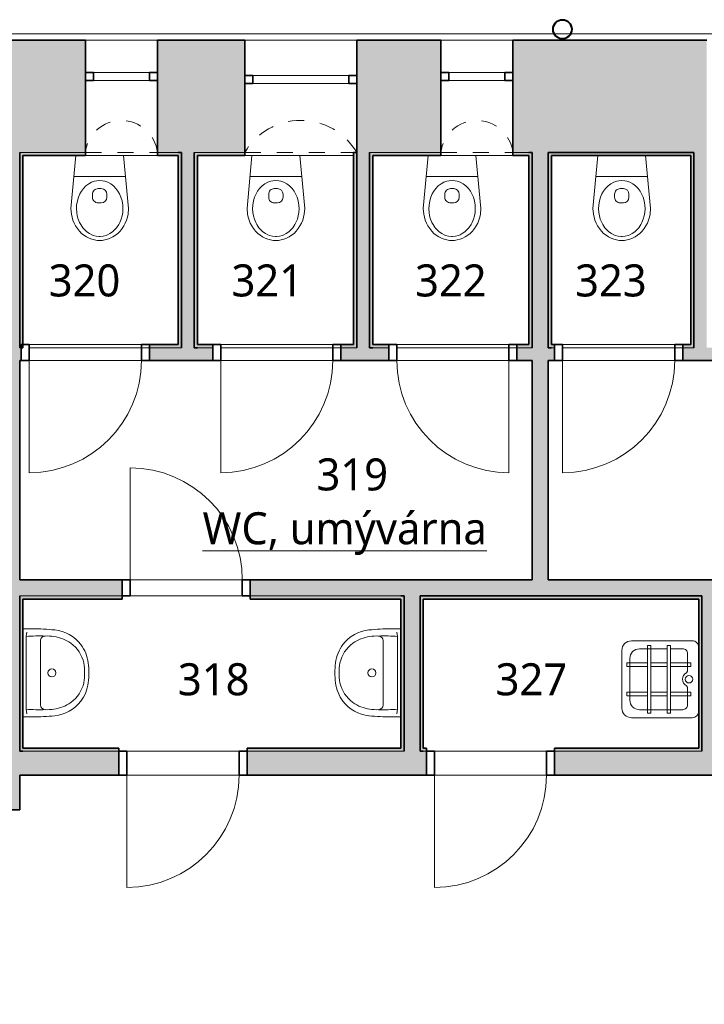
# Model space of a CAD drawing. Header units: metres. Extents: x -0.2 to 44.7, y -1.1 to 28.
# Tile 8 of 11: x 21.8 to 26.1, y 8.7 to 14.9. Entities that reach past the tile are written whole.
import ezdxf

# ---------------------------------------------------------------- set-up
doc = ezdxf.new("R2010")
doc.units = ezdxf.units.M
doc.linetypes.add('AV - Cerch_ 1 tecka 4mm', pattern=[0.006, 0.004, -0.001, 0, -0.001])
doc.layers.add('AV-MISTNOSTI', color=5, linetype='Continuous', lineweight=5, true_color=0x0000ff)
for name, color, linetype, lineweight in [('AV-SRAFY', 7, 'Continuous', 35), ('AV-STAVBA', 7, 'Continuous', 18), ('AV-VYBAVENI', 7, 'Continuous', 18)]:
    doc.layers.add(name, color=color, linetype=linetype, lineweight=lineweight)
doc.styles.add('Trebuchet MS_B', font='trebuc.ttf', dxfattribs={"height": 0.2})

# ---------------------------------------------------------------- blocks, each defined once
blk = doc.blocks.new('DO_1-P_Ocel_ - 700x1970_100-947632-3NP')
at = {"layer": 'AV-STAVBA', "color": 254, "true_color": 0xcccccc}
for p, q in [((-0.35, 0.75), (-0.35, 0.05)), ((-0.35, 0.05), (0.35, 0.05)), ((-0.35, -0.05), (0.35, -0.05))]:
    blk.add_line(p, q, dxfattribs=at)
at = {"layer": 'AV-STAVBA', "color": 254, "linetype": 'AV - Cerch_ 1 tecka 4mm', "true_color": 0xcccccc}
for p, q in [((-0.4, 0.05), (0.4, 0.05)), ((-0.35, 0.05), (0.35, 0.05)), ((-0.4, -0.05), (0.4, -0.05)), ((-0.35, -0.05), (0.35, -0.05))]:
    blk.add_line(p, q, dxfattribs=at)
at = {"layer": 'AV-STAVBA', "color": 254, "lineweight": 35, "true_color": 0xcccccc}
for p, q in [((-0.35, 0.05), (-0.4, 0.05)), ((-0.4, 0.05), (-0.4, -0.05)), ((-0.35, -0.05), (-0.35, 0.05)), ((0.4, 0.05), (0.35, 0.05)), ((0.35, 0.05), (0.35, -0.05)), ((0.4, -0.05), (0.4, 0.05)), ((-0.4, -0.05), (-0.35, -0.05)), ((0.35, -0.05), (0.4, -0.05))]:
    blk.add_line(p, q, dxfattribs=at)
at = {"layer": 'AV-STAVBA', "color": 254, "true_color": 0xcccccc}
blk.add_arc((-0.35, 0.05), 0.7, 0, 90, dxfattribs=at)
blk = doc.blocks.new('DO_1-L_Ocel_ - 700x1970_100-995370-3NP')
at = {"layer": 'AV-STAVBA', "color": 254, "true_color": 0xcccccc}
for p, q in [((0.35, 0.74), (0.35, 0.04)), ((-0.35, 0.04), (0.35, 0.04)), ((-0.35, -0.06), (0.35, -0.06))]:
    blk.add_line(p, q, dxfattribs=at)
at = {"layer": 'AV-STAVBA', "color": 254, "linetype": 'AV - Cerch_ 1 tecka 4mm', "true_color": 0xcccccc}
for p, q in [((-0.4, 0.04), (0.4, 0.04)), ((-0.35, 0.04), (0.35, 0.04)), ((-0.4, -0.04), (0.4, -0.04)), ((-0.35, -0.06), (0.35, -0.06))]:
    blk.add_line(p, q, dxfattribs=at)
at = {"layer": 'AV-STAVBA', "color": 254, "lineweight": 35, "true_color": 0xcccccc}
for p, q in [((-0.35, 0.04), (-0.4, 0.04)), ((-0.4, 0.04), (-0.4, -0.06)), ((-0.35, -0.06), (-0.35, 0.04)), ((0.4, 0.04), (0.35, 0.04)), ((0.35, 0.04), (0.35, -0.06)), ((0.4, -0.06), (0.4, 0.04)), ((-0.4, -0.06), (-0.35, -0.06)), ((0.35, -0.06), (0.4, -0.06))]:
    blk.add_line(p, q, dxfattribs=at)
at = {"layer": 'AV-STAVBA', "color": 254, "true_color": 0xcccccc}
blk.add_arc((0.35, 0.04), 0.7, 90, 180, dxfattribs=at)
blk = doc.blocks.new('DO_1-P_Ocel_ - 700x1970_100-995663-3NP')
at = {"layer": 'AV-STAVBA', "color": 254, "true_color": 0xcccccc}
for p, q in [((-0.35, 0.74), (-0.35, 0.04)), ((-0.35, 0.04), (0.35, 0.04)), ((-0.35, -0.06), (0.35, -0.06))]:
    blk.add_line(p, q, dxfattribs=at)
at = {"layer": 'AV-STAVBA', "color": 254, "linetype": 'AV - Cerch_ 1 tecka 4mm', "true_color": 0xcccccc}
for p, q in [((-0.4, 0.04), (0.4, 0.04)), ((-0.35, 0.04), (0.35, 0.04)), ((-0.4, -0.04), (0.4, -0.04)), ((-0.35, -0.06), (0.35, -0.06))]:
    blk.add_line(p, q, dxfattribs=at)
at = {"layer": 'AV-STAVBA', "color": 254, "lineweight": 35, "true_color": 0xcccccc}
for p, q in [((-0.35, 0.04), (-0.4, 0.04)), ((-0.4, 0.04), (-0.4, -0.06)), ((-0.35, -0.06), (-0.35, 0.04)), ((0.4, 0.04), (0.35, 0.04)), ((0.35, 0.04), (0.35, -0.06)), ((0.4, -0.06), (0.4, 0.04)), ((-0.4, -0.06), (-0.35, -0.06)), ((0.35, -0.06), (0.4, -0.06))]:
    blk.add_line(p, q, dxfattribs=at)
at = {"layer": 'AV-STAVBA', "color": 254, "true_color": 0xcccccc}
blk.add_arc((-0.35, 0.04), 0.7, 0, 90, dxfattribs=at)
blk = doc.blocks.new('DO_1-L_Ocel_ - 700x1970_150-958473-3NP')
at = {"layer": 'AV-STAVBA', "color": 254, "true_color": 0xcccccc}
for p, q in [((0.35, 0.775), (0.35, 0.075)), ((-0.35, 0.075), (0.35, 0.075)), ((-0.35, -0.075), (0.35, -0.075))]:
    blk.add_line(p, q, dxfattribs=at)
at = {"layer": 'AV-STAVBA', "color": 254, "linetype": 'AV - Cerch_ 1 tecka 4mm', "true_color": 0xcccccc}
for p, q in [((-0.4, 0.075), (0.4, 0.075)), ((-0.35, 0.075), (0.35, 0.075)), ((-0.4, -0.075), (0.4, -0.075)), ((-0.35, -0.075), (0.35, -0.075))]:
    blk.add_line(p, q, dxfattribs=at)
at = {"layer": 'AV-STAVBA', "color": 254, "lineweight": 35, "true_color": 0xcccccc}
for p, q in [((-0.35, 0.075), (-0.4, 0.075)), ((-0.4, 0.075), (-0.4, -0.075)), ((-0.35, -0.075), (-0.35, 0.075)), ((0.4, 0.075), (0.35, 0.075)), ((0.35, 0.075), (0.35, -0.075)), ((0.4, -0.075), (0.4, 0.075)), ((-0.4, -0.075), (-0.35, -0.075)), ((0.35, -0.075), (0.4, -0.075))]:
    blk.add_line(p, q, dxfattribs=at)
at = {"layer": 'AV-STAVBA', "color": 254, "true_color": 0xcccccc}
blk.add_arc((0.35, 0.075), 0.7, 90, 180, dxfattribs=at)
blk = doc.blocks.new('WI_1_s hor_ příčlí - 450-1239611-3NP')
at = {"layer": 'AV-STAVBA', "color": 254, "linetype": 'AV - Cerch_ 1 tecka 4mm', "lineweight": 13, "true_color": 0xcccccc}
for p, q in [((0.225, 0.35), (-0.225, 0.35)), ((0.225, -0.35), (-0.225, -0.35))]:
    blk.add_line(p, q, dxfattribs=at)
at = {"layer": 'AV-STAVBA', "color": 254, "lineweight": 35, "true_color": 0xcccccc}
for p, q in [((-0.225, -0.15), (-0.225, -0.1)), ((-0.225, -0.1), (-0.175, -0.1)), ((-0.175, -0.1), (-0.175, -0.15)), ((0.175, -0.15), (0.175, -0.1)), ((0.175, -0.1), (0.225, -0.1)), ((0.225, -0.1), (0.225, -0.15)), ((-0.175, -0.15), (-0.225, -0.15)), ((0.225, -0.15), (0.175, -0.15))]:
    blk.add_line(p, q, dxfattribs=at)
at = {"layer": 'AV-STAVBA', "color": 254, "true_color": 0xcccccc}
for p, q in [((-0.225, -0.1), (-0.225, -0.15)), ((-0.225, -0.1), (0.225, -0.1)), ((0.175, -0.1), (-0.175, -0.1)), ((-0.175, -0.1), (-0.175, -0.15)), ((0.175, -0.1), (0.175, -0.15)), ((0.225, -0.1), (0.225, -0.15)), ((-0.225, -0.15), (0.225, -0.15)), ((-0.175, -0.15), (0.175, -0.15))]:
    blk.add_line(p, q, dxfattribs=at)
blk = doc.blocks.new('GM_Nika s klenutým nadpražím - 450x1360-1239596-3NP')
at = {"layer": 'AV-STAVBA', "color": 254, "linetype": 'AV - Cerch_ 1 tecka 4mm', "lineweight": 13, "true_color": 0xcccccc}
for p, q in [((0.225, 0.35), (-0.225, 0.35)), ((0.225, -0.35), (-0.225, -0.35))]:
    blk.add_line(p, q, dxfattribs=at)
blk.add_arc((0, 0.3766), 0.2266, 186.73292, 353.26708, dxfattribs=at)
blk = doc.blocks.new('WI_1-1_s příčlemi - 700x2200-1241498-3NP')
at = {"layer": 'AV-STAVBA', "color": 254, "lineweight": 35, "true_color": 0xcccccc}
for p, q in [((-0.35, -0.08), (-0.3, -0.08)), ((-0.3, -0.08), (-0.3, -0.13)), ((0.3, -0.13), (0.3, -0.08)), ((0.3, -0.08), (0.35, -0.08)), ((-0.3, -0.13), (-0.35, -0.13)), ((0.35, -0.13), (0.3, -0.13))]:
    blk.add_line(p, q, dxfattribs=at)
at = {"layer": 'AV-STAVBA', "color": 254, "true_color": 0xcccccc}
for p, q in [((0.3, -0.08), (-0.3, -0.08)), ((-0.3, -0.08), (-0.3, -0.13)), ((-0.25, -0.08), (-0.3, -0.08)), ((0.025, -0.08), (-0.025, -0.08)), ((0.3, -0.08), (0.25, -0.08)), ((-0.3, -0.13), (0.3, -0.13)), ((-0.3, -0.13), (-0.25, -0.13)), ((-0.025, -0.13), (0.025, -0.13)), ((0.25, -0.13), (0.3, -0.13))]:
    blk.add_line(p, q, dxfattribs=at)
blk = doc.blocks.new('GM_Nika s klenutým nadpražím - 700x2520-1242057-3NP')
at = {"layer": 'AV-STAVBA', "color": 254, "linetype": 'AV - Cerch_ 1 tecka 4mm', "lineweight": 13, "true_color": 0xcccccc}
for p, q in [((0.35, 0.35), (-0.35, 0.35)), ((0.35, -0.35), (-0.35, -0.35))]:
    blk.add_line(p, q, dxfattribs=at)
blk.add_arc((0, 0.55625), 0.40625, 210.510237, 329.489763, dxfattribs=at)
blk = doc.blocks.new('Koncepční umyvadlo - 550x400-1470811-3NP')
at = {"layer": 'AV-VYBAVENI', "color": 254, "true_color": 0xcccccc}
for p, q in [((-0.15, 0.0696), (-0.15, 0.01)), ((-0.075, 0.12), (0.125, 0.12)), ((0.125, 0.12), (0.325, 0.12)), ((0.4, 0.01), (0.4, 0.0696)), ((-0.13, 0.0342), (-0.1027, 0.03)), ((-0.1027, 0.03), (0.3527, 0.03)), ((0.3527, 0.03), (0.38, 0.0342))]:
    blk.add_line(p, q, dxfattribs=at)
blk.add_circle((0.125, 0.191), 0.025, dxfattribs=at)
for centre, radius, start, end in [((0.0863, 0.1873), 0.2303, 126.98722, 174.63967), ((0.1108, 0.183), 0.2128, 102.9464, 143.51515), ((0.087, 0.1893), 0.2291, 95.97223, 127.42411), ((0.125, 0.0213), 0.4007, 81.12195, 98.87805), ((0.125, -0.0054), 0.4007, 81.12195, 98.87805), ((0.163, 0.1893), 0.2291, 52.57589, 84.02777), ((0.1392, 0.183), 0.2128, 36.48485, 77.0536), ((0.1637, 0.1873), 0.2303, 5.36033, 53.01278), ((0.1142, 0.1817), 0.2163, 143.76118, 174.20939), ((0.1358, 0.1817), 0.2163, 5.79061, 36.23882), ((1.3731, 0.0627), 1.5231, 174.49277, 179.73823), ((0.092, 0.1621), 0.1973, 167.88867, 183.52869), ((0.158, 0.1621), 0.1973, 356.47131, 12.11133), ((-1.1231, 0.0627), 1.5231, 0.26177, 5.50723), ((1.2179, 0.1148), 1.3234, 178.47706, 183.67527), ((-0.075, 0.15), 0.03, 180, 270), ((0.325, 0.15), 0.03, 270, 360), ((-0.9659, 0.1148), 1.3213, 356.32077, 1.52691)]:
    blk.add_arc(centre, radius, start, end, dxfattribs=at)
blk = doc.blocks.new('Koncepční WC - WC NADRZ-1470814-3NP')
at = {"layer": 'AV-VYBAVENI', "color": 254, "lineweight": 13, "true_color": 0xcccccc}
for p, q in [((0.0069, 0.4953), (-0.007, 0.4814)), ((0.0218, 0.5074), (0.0069, 0.4953)), ((0.0377, 0.5177), (0.0218, 0.5074)), ((0.0541, 0.526), (0.0377, 0.5177)), ((0.0564, 0.4971), (0.0398, 0.4856)), ((0.0708, 0.5323), (0.0541, 0.526)), ((0.0707, 0.5044), (0.0564, 0.4971)), ((0.0799, 0.5081), (0.0707, 0.5044)), ((0.0876, 0.5367), (0.0708, 0.5323)), ((0.0987, 0.513), (0.0799, 0.5081)), ((0.1042, 0.5392), (0.0876, 0.5367)), ((0.117, 0.515), (0.0987, 0.513)), ((0.1203, 0.54), (0.1042, 0.5392)), ((0.1203, 0.515), (0.117, 0.515)), ((0.1365, 0.5392), (0.1203, 0.54)), ((0.1237, 0.515), (0.1203, 0.515)), ((0.142, 0.513), (0.1237, 0.515)), ((0.1531, 0.5367), (0.1365, 0.5392)), ((0.1607, 0.5081), (0.142, 0.513)), ((0.1699, 0.5323), (0.1531, 0.5367)), ((0.1699, 0.5044), (0.1607, 0.5081)), ((0.1866, 0.526), (0.1699, 0.5323)), ((0.1842, 0.4971), (0.1699, 0.5044)), ((0.2008, 0.4856), (0.1842, 0.4971)), ((0.203, 0.5177), (0.1866, 0.526)), ((0.2188, 0.5074), (0.203, 0.5177)), ((0.2338, 0.4953), (0.2188, 0.5074)), ((0.2476, 0.4814), (0.2338, 0.4953)), ((-0.0396, 0.4319), (-0.047, 0.4136)), ((-0.0303, 0.4494), (-0.0396, 0.4319)), ((-0.0194, 0.4661), (-0.0303, 0.4494)), ((-0.007, 0.4814), (-0.0194, 0.4661)), ((0.0018, 0.4409), (-0.0051, 0.4278)), ((0.0148, 0.4601), (0.0018, 0.4409)), ((0.0314, 0.4782), (0.0148, 0.4601)), ((0.0398, 0.4856), (0.0314, 0.4782)), ((0.2093, 0.4782), (0.2008, 0.4856)), ((0.2258, 0.4601), (0.2093, 0.4782)), ((0.2388, 0.4409), (0.2258, 0.4601)), ((0.2458, 0.4278), (0.2388, 0.4409)), ((0.2601, 0.4661), (0.2476, 0.4814)), ((0.271, 0.4494), (0.2601, 0.4661)), ((0.2802, 0.4319), (0.271, 0.4494)), ((0.2877, 0.4136), (0.2802, 0.4319)), ((-0.0567, 0.3764), (-0.0597, 0.34)), ((-0.0527, 0.395), (-0.0567, 0.3764)), ((-0.047, 0.4136), (-0.0527, 0.395)), ((-0.0197, 0.3855), (-0.0233, 0.3644)), ((-0.0139, 0.4061), (-0.0197, 0.3855)), ((-0.0051, 0.4278), (-0.0139, 0.4061)), ((0.2546, 0.4061), (0.2458, 0.4278)), ((0.2603, 0.3855), (0.2546, 0.4061)), ((0.2639, 0.3644), (0.2603, 0.3855)), ((0.2934, 0.395), (0.2877, 0.4136)), ((0.2973, 0.3764), (0.2934, 0.395)), ((0.3003, 0.34), (0.2973, 0.3764)), ((-0.0597, 0.34), (-0.0288, 0.01)), ((-0.0233, 0.3644), (-0.0247, 0.342)), ((-0.0247, 0.342), (-0.0237, 0.3197)), ((-0.0237, 0.3197), (-0.019, 0.2916)), ((0.2597, 0.2916), (0.2644, 0.3197)), ((0.2653, 0.342), (0.2639, 0.3644)), ((0.2644, 0.3197), (0.2653, 0.342)), ((0.2695, 0.01), (0.3003, 0.34)), ((-0.019, 0.2916), (-0.0125, 0.2698)), ((-0.0125, 0.2698), (-0.0032, 0.2484)), ((-0.0032, 0.2484), (0.0063, 0.2319)), ((0.0753, 0.2508), (0.0753, 0.2704)), ((0.1103, 0.3054), (0.1203, 0.3054)), ((0.1203, 0.3054), (0.1303, 0.3054)), ((0.1653, 0.2508), (0.1653, 0.2704)), ((0.2344, 0.2319), (0.2439, 0.2484)), ((0.2439, 0.2484), (0.2532, 0.2698)), ((0.2532, 0.2698), (0.2597, 0.2916)), ((0.0063, 0.2319), (0.0188, 0.2151)), ((0.0188, 0.2151), (0.0344, 0.199)), ((0.0344, 0.199), (0.0515, 0.1859)), ((0.0515, 0.1859), (0.0699, 0.1759)), ((0.1203, 0.2158), (0.1103, 0.2158)), ((0.1303, 0.2158), (0.1203, 0.2158)), ((0.1708, 0.1759), (0.1891, 0.1859)), ((0.1891, 0.1859), (0.2063, 0.199)), ((0.2063, 0.199), (0.2219, 0.2151)), ((0.2219, 0.2151), (0.2344, 0.2319)), ((-0.0409, 0.1398), (0.1203, 0.1398)), ((0.0699, 0.1759), (0.0885, 0.1693)), ((0.0885, 0.1693), (0.102, 0.1664)), ((0.102, 0.1664), (0.1203, 0.165)), ((0.1203, 0.165), (0.1387, 0.1664)), ((0.1203, 0.1398), (0.2816, 0.1398)), ((0.1387, 0.1664), (0.1521, 0.1693)), ((0.1521, 0.1693), (0.1708, 0.1759))]:
    blk.add_line(p, q, dxfattribs=at)
for centre, start, end in [((0.1103, 0.2704), 90, 180), ((0.1103, 0.2508), 180, 270), ((0.1303, 0.2704), 360, 90), ((0.1303, 0.2508), 270, 0)]:
    blk.add_arc(centre, 0.035, start, end, dxfattribs=at)
blk = doc.blocks.new('Koncepční Výlevka - 480x480-1479807-3NP')
at = {"layer": 'AV-VYBAVENI', "color": 254, "true_color": 0xcccccc}
for p, q in [((-0.055, 0.49), (0.3052, 0.49)), ((-0.005, 0.44), (0.2552, 0.44)), ((0.0209, 0.4593), (0.0436, 0.4593)), ((0.0209, 0.33), (0.0209, 0.4593)), ((0.0436, 0.4593), (0.0436, 0.33)), ((0.2043, 0.4593), (0.2271, 0.4593)), ((0.2043, 0.33), (0.2043, 0.4593)), ((0.2271, 0.4593), (0.2271, 0.33)), ((-0.115, 0.05), (-0.115, 0.4302)), ((-0.065, 0.11), (-0.065, 0.3801)), ((0.315, 0.3801), (0.315, 0.2064)), ((0.365, 0.43), (0.365, 0.0502)), ((-0.0872, 0.33), (0.3365, 0.33)), ((-0.0872, 0.3087), (-0.0872, 0.33)), ((0.3365, 0.3087), (-0.0872, 0.3087)), ((0.0209, 0.2064), (0.0209, 0.3087)), ((0.0436, 0.3087), (0.0436, 0.2064)), ((0.2043, 0.2064), (0.2043, 0.3087)), ((0.2271, 0.3087), (0.2271, 0.2064)), ((0.3365, 0.33), (0.3365, 0.3087)), ((-0.0872, 0.2064), (0.3365, 0.2064)), ((-0.0872, 0.1851), (-0.0872, 0.2064)), ((0.3365, 0.1851), (-0.0872, 0.1851)), ((0.0209, 0.0601), (0.0209, 0.1851)), ((0.0436, 0.1851), (0.0436, 0.0601)), ((0.2043, 0.0601), (0.2043, 0.1851)), ((0.2271, 0.1851), (0.2271, 0.0601)), ((0.315, 0.1851), (0.315, 0.1101)), ((0.3365, 0.2064), (0.3365, 0.1851)), ((-0.035, 0.08), (0.0752, 0.08)), ((0.0752, 0.08), (0.0846, 0.0864)), ((0.1654, 0.0864), (0.1748, 0.08)), ((0.1748, 0.08), (0.285, 0.08)), ((0.0436, 0.0601), (0.0209, 0.0601)), ((0.2271, 0.0601), (0.2043, 0.0601))]:
    blk.add_line(p, q, dxfattribs=at)
blk.add_circle((0.125, 0.0707), 0.0234, dxfattribs=at)
for centre, radius, start, end in [((-0.055, 0.43), 0.06, 90, 179.80888), ((-0.005, 0.38), 0.06, 90, 179.87038), ((0.255, 0.38), 0.06, 0.09691, 89.81457), ((0.305, 0.43), 0.06, 0, 89.814), ((-0.035, 0.11), 0.03, 180, 270.07847), ((0.125, 0.0659), 0.0453, 26.82606, 153.17386), ((0.285, 0.11), 0.03, 270.00002, 0.14738), ((-0.075, 0.05), 0.04, 180, 270), ((0.325, 0.05), 0.04, 270, 0.23407)]:
    blk.add_arc(centre, radius, start, end, dxfattribs=at)
blk = doc.blocks.new('GM_Dešťový svod_03 - GM_Dešťový svod_03-1503405-3NP')
at = {"layer": 'AV-STAVBA', "color": 254, "lineweight": 35, "true_color": 0xcccccc}
for radius, start, end in [(0.06, 90, 270), (0.058, 90, 270), (0.06, 270, 90), (0.058, 270, 90)]:
    blk.add_arc((25.1837, 14.8171), radius, start, end, dxfattribs=at)
blk = doc.blocks.new('Řísma 2NP_ vnitroblok - Řísma 2NP_ vnitroblok-1646675-3NP')
at = {"layer": 'AV-STAVBA', "color": 254, "true_color": 0xcccccc}
for p, q in [((8.6937, 14.789), (25.1323, 14.789)), ((25.1344, 14.789), (25.2329, 14.789)), ((25.2351, 14.789), (39.7648, 14.789)), ((23.8998, 14.7482), (23.1998, 14.7482))]:
    blk.add_line(p, q, dxfattribs=at)
blk = doc.blocks.new('D0089 - 1514 - OÚPSŘ_Benešova_rvt-1-3NP')
at = {"layer": 'AV-SRAFY', "lineweight": 5, "true_color": 0xcccccc}
h = blk.add_hatch(color=254, dxfattribs=at)
h.paths.add_polyline_path([(39.2348, 14.0482), (39.2348, 14.7482), (38.5248, 14.7482), (38.5248, 14.3082), (38.5998, 14.0482)])
h.paths.add_polyline_path([(35.7548, 14.0482), (37.3498, 14.0482), (37.4248, 14.3082), (37.4248, 14.7482), (35.6798, 14.7482), (35.6798, 14.3082)])
h.paths.add_polyline_path([(24.9948, 14.0482), (26.0848, 14.0482), (26.0848, 14.7482), (24.8748, 14.7482), (24.8748, 14.0482), (24.9748, 14.0482)])
h.paths.add_polyline_path([(24.4114, 14.0482), (24.4248, 14.0482), (24.4248, 14.7482), (23.8998, 14.7482), (23.8998, 14.0482), (23.9798, 14.0482)])
h.paths.add_polyline_path([(34.5048, 14.0482), (34.5798, 14.3082), (34.5798, 14.7482), (33.3798, 14.7482), (33.3798, 14.3082), (33.4548, 14.0482), (34.1648, 14.0482)])
h.paths.add_polyline_path([(27.5148, 14.0482), (29.2048, 14.0482), (29.2798, 14.3082), (29.2798, 14.7482), (27.5148, 14.7482), (27.5148, 14.3482)])
h.paths.add_polyline_path([(32.2048, 14.0482), (32.2798, 14.3082), (32.2798, 14.7482), (30.3798, 14.7482), (30.3798, 14.3082), (30.4548, 14.0482), (31.4843, 14.0482)])
h.paths.add_polyline_path([(22.8848, 14.0482), (23.1998, 14.0482), (23.1998, 14.7482), (22.6548, 14.7482), (22.6548, 14.0482), (22.8048, 14.0482)])
h.paths.add_polyline_path([(21.6448, 14.0482), (22.2048, 14.0482), (22.2048, 14.7482), (20.9048, 14.7482), (20.9048, 14.2982), (20.9798, 14.0482), (21.3801, 14.0482)])
h.paths.add_polyline_path([(18.5298, 14.0482), (18.6048, 14.2982), (18.6048, 14.7482), (17.7648, 14.7482), (17.7648, 14.0482), (18.3489, 14.0482)])
h.paths.add_polyline_path([(19.6048, 14.2982), (19.9048, 14.2982), (19.9048, 14.7482), (19.6048, 14.7482)])
at = {"layer": 'AV-SRAFY', "lineweight": 18, "true_color": 0xcccccc}
h = blk.add_hatch(color=254, dxfattribs=at)
h.paths.add_polyline_path([(21.7948, 8.3782), (21.7948, 8.5932), (21.6448, 8.5932), (21.6448, 8.3782)])
h.paths.add_polyline_path([(21.7948, 9.9432), (21.7948, 14.0482), (21.6448, 14.0482), (21.6448, 9.9432)])
h = blk.add_hatch(color=254, dxfattribs=at)
h.paths.add_polyline_path([(22.6548, 14.0282), (22.7848, 14.0282), (22.7848, 14.0482), (22.6548, 14.0482)])
h.paths.add_polyline_path([(21.7948, 14.0282), (22.2048, 14.0282), (22.2048, 14.0482), (21.7948, 14.0482)])
for points in [[(21.7948, 12.8282), (21.8148, 12.8282), (21.8148, 14.0282), (21.7948, 14.0282), (21.7948, 13.3695)], [(22.7848, 12.8482), (22.8048, 12.8482), (22.8048, 14.0482), (22.7848, 14.0482), (22.7848, 13.3695)], [(22.8048, 12.8282), (22.8848, 12.8282), (22.8848, 14.0482), (22.8048, 14.0482), (22.8048, 13.3695)], [(22.9048, 14.0282), (23.1998, 14.0282), (23.1998, 14.0482), (22.8848, 14.0482), (22.8848, 14.0282)], [(22.9048, 12.8282), (22.9048, 14.0282), (22.8848, 14.0282), (22.8848, 12.8282)], [(23.8798, 12.8482), (23.8998, 12.8482), (23.8998, 14.0482), (23.8798, 14.0482), (23.8798, 13.3695)], [(23.9798, 12.8282), (23.9798, 14.0482), (23.8998, 14.0482), (23.8998, 12.8282)], [(23.9998, 12.8282), (23.9998, 14.0282), (23.9798, 14.0282), (23.9798, 12.8282)], [(24.9748, 12.8482), (24.9948, 12.8482), (24.9948, 14.0482), (24.9748, 14.0482), (24.9748, 13.3695)], [(24.9948, 11.3782), (25.0948, 11.3782), (25.0948, 14.0482), (24.9948, 14.0482), (24.9948, 11.9253)], [(25.0948, 14.0282), (25.9848, 14.0282), (25.9848, 14.0482), (25.0948, 14.0482)], [(25.1148, 12.8282), (25.1148, 14.0282), (25.0948, 14.0282), (25.0948, 12.8282)], [(25.9848, 12.8482), (26.0048, 12.8482), (26.0048, 14.0482), (25.9848, 14.0482), (25.9848, 13.3695)], [(22.8048, 12.8282), (22.8048, 12.8482), (22.6048, 12.8482), (22.6048, 12.8282)], [(24.2948, 10.3082), (24.2948, 11.3782), (24.1948, 11.3782), (24.1948, 10.3082)], [(26.1548, 11.2782), (26.1548, 11.3782), (24.2948, 11.3782), (24.2948, 11.2782), (26.0548, 11.2782)], [(21.8148, 10.3082), (21.8148, 11.2582), (21.7948, 11.2582), (21.7948, 10.3082)], [(24.1748, 10.3282), (24.1948, 10.3282), (24.1948, 11.2782), (24.1748, 11.2782), (24.1748, 10.4812)], [(24.2948, 11.2582), (26.0348, 11.2582), (26.0348, 11.2782), (24.2948, 11.2782)], [(24.3148, 10.3082), (24.3148, 11.2582), (24.2948, 11.2582), (24.2948, 10.3082)], [(26.0348, 10.3282), (26.0548, 10.3282), (26.0548, 11.2782), (26.0348, 11.2782), (26.0348, 10.4812)], [(26.0548, 10.3082), (26.1548, 10.3082), (26.1548, 11.2782), (26.0548, 11.2782), (26.0548, 10.4812)]]:
    blk.add_hatch(color=254, dxfattribs=at).paths.add_polyline_path(points)
h = blk.add_hatch(color=254, dxfattribs=at)
h.paths.add_polyline_path([(23.9798, 14.0282), (24.4248, 14.0282), (24.4248, 14.0482), (23.9798, 14.0482)])
h.paths.add_polyline_path([(24.9748, 14.0282), (24.9748, 14.0482), (24.8748, 14.0482), (24.8748, 14.0282)])
at = {"layer": 'AV-SRAFY', "lineweight": 5, "true_color": 0xcccccc}
blk.add_hatch(color=254, dxfattribs=at).paths.add_polyline_path([(26.0848, 12.8282), (26.0848, 14.0482), (26.0048, 14.0482), (26.0048, 12.8282)])
at = {"layer": 'AV-SRAFY', "lineweight": 18, "true_color": 0xcccccc}
h = blk.add_hatch(color=254, dxfattribs=at)
h.paths.add_polyline_path([(21.7948, 12.7482), (21.8048, 12.7482), (21.8048, 12.8282), (21.7948, 12.8282)])
h.paths.add_polyline_path([(24.9948, 12.7482), (24.9948, 12.8282), (24.8998, 12.8282), (24.8998, 12.7482)])
h.paths.add_polyline_path([(22.9998, 12.7482), (22.9998, 12.8282), (22.6048, 12.8282), (22.6048, 12.7482)])
h.paths.add_polyline_path([(23.7998, 12.7482), (24.0998, 12.7482), (24.0998, 12.8282), (23.7998, 12.8282)])
h = blk.add_hatch(color=254, dxfattribs=at)
h.paths.add_polyline_path([(23.7998, 12.8282), (23.8998, 12.8282), (23.8998, 12.8482), (23.7998, 12.8482)])
h.paths.add_polyline_path([(22.9998, 12.8282), (22.9998, 12.8482), (22.9048, 12.8482), (22.9048, 12.8282)])
h = blk.add_hatch(color=254, dxfattribs=at)
h.paths.add_polyline_path([(24.9948, 12.8282), (24.9948, 12.8482), (24.8998, 12.8482), (24.8998, 12.8282)])
h.paths.add_polyline_path([(23.9998, 12.8282), (24.0998, 12.8282), (24.0998, 12.8482), (23.9998, 12.8482)])
h = blk.add_hatch(color=254, dxfattribs=at)
h.paths.add_polyline_path([(25.0948, 12.7482), (25.1348, 12.7482), (25.1348, 12.8282), (25.0948, 12.8282)])
h.paths.add_polyline_path([(26.1448, 12.7482), (26.1448, 12.8282), (25.9348, 12.8282), (25.9348, 12.7482)])
h.paths.add_polyline_path([(27.0748, 12.7482), (27.0748, 12.8282), (26.9448, 12.8282), (26.9448, 12.7482)])
h = blk.add_hatch(color=254, dxfattribs=at)
h.paths.add_polyline_path([(25.9348, 12.8282), (26.0048, 12.8282), (26.0048, 12.8482), (25.9348, 12.8482)])
h.paths.add_polyline_path([(25.1348, 12.8282), (25.1348, 12.8482), (25.1148, 12.8482), (25.1148, 12.8282)])
h = blk.add_hatch(color=254, dxfattribs=at)
h.paths.add_polyline_path([(24.1948, 11.2782), (24.1948, 11.3782), (23.2348, 11.3782), (23.2348, 11.2782), (24.1748, 11.2782)])
h.paths.add_polyline_path([(21.7948, 11.2782), (22.4348, 11.2782), (22.4348, 11.3782), (21.7948, 11.3782)])
h = blk.add_hatch(color=254, dxfattribs=at)
h.paths.add_polyline_path([(23.401, 11.2582), (24.1748, 11.2582), (24.1748, 11.2782), (23.2348, 11.2782), (23.2348, 11.2582)])
h.paths.add_polyline_path([(22.4348, 11.2582), (22.4348, 11.2782), (21.7948, 11.2782), (21.7948, 11.2582), (21.8148, 11.2582)])
h = blk.add_hatch(color=254, dxfattribs=at)
h.paths.add_polyline_path([(31.1698, 10.1582), (31.1698, 10.3082), (27.9748, 10.3082), (27.9748, 10.1582), (29.4635, 10.1582)])
h.paths.add_polyline_path([(34.0148, 10.1582), (34.0148, 10.3082), (32.0698, 10.3082), (32.0698, 10.1582)])
h.paths.add_polyline_path([(23.401, 10.1582), (24.3348, 10.1582), (24.3348, 10.3082), (23.2148, 10.3082), (23.2148, 10.1582)])
h.paths.add_polyline_path([(25.1348, 10.1582), (27.1748, 10.1582), (27.1748, 10.3082), (25.1348, 10.3082)])
h.paths.add_polyline_path([(21.7948, 10.1582), (22.4148, 10.1582), (22.4148, 10.3082), (21.7948, 10.3082)])
h = blk.add_hatch(color=254, dxfattribs=at)
h.paths.add_polyline_path([(24.1948, 10.3082), (24.1948, 10.3282), (23.2148, 10.3282), (23.2148, 10.3082), (23.401, 10.3082)])
h.paths.add_polyline_path([(22.4148, 10.3082), (22.4148, 10.3282), (21.8148, 10.3282), (21.8148, 10.3082)])
h = blk.add_hatch(color=254, dxfattribs=at)
h.paths.add_polyline_path([(25.1348, 10.3082), (26.0548, 10.3082), (26.0548, 10.3282), (25.1348, 10.3282)])
h.paths.add_polyline_path([(24.3348, 10.3082), (24.3348, 10.3282), (24.3148, 10.3282), (24.3148, 10.3082)])
at = {"layer": 'AV-STAVBA', "color": 254, "lineweight": 35, "true_color": 0xcccccc}
for p, q in [((22.2048, 14.7482), (20.9048, 14.7482)), ((22.2048, 14.5482), (22.2048, 14.7482)), ((22.6548, 14.5482), (22.6548, 14.7482)), ((22.6548, 14.7482), (23.1998, 14.7482)), ((23.1998, 14.0482), (23.1998, 14.7482)), ((23.8998, 14.0482), (23.8998, 14.7482)), ((24.4248, 14.7482), (23.8998, 14.7482)), ((24.4248, 14.5482), (24.4248, 14.7482)), ((24.8748, 14.5482), (24.8748, 14.7482)), ((24.8748, 14.7482), (26.0848, 14.7482)), ((22.2048, 14.0482), (22.2048, 14.4982)), ((22.6548, 14.0482), (22.6548, 14.4982)), ((24.4248, 14.0482), (24.4248, 14.4982)), ((24.8748, 14.0482), (24.8748, 14.4982)), ((21.7948, 12.8282), (21.7948, 14.0482)), ((21.7948, 14.0482), (21.7948, 14.0282)), ((21.7948, 14.0282), (21.7948, 12.8282)), ((21.8148, 14.0282), (22.2048, 14.0282)), ((21.8148, 12.8282), (21.8148, 14.0282)), ((22.2048, 14.0282), (22.2048, 14.0482)), ((22.6548, 14.0482), (22.6548, 14.0282)), ((22.6548, 14.0282), (22.7848, 14.0282)), ((22.7848, 14.0482), (22.8048, 14.0482)), ((22.8048, 14.0482), (22.7848, 14.0482)), ((22.7848, 14.0282), (22.7848, 12.8482)), ((22.8048, 14.0482), (22.8048, 12.8282)), ((22.8048, 12.8482), (22.8048, 14.0482)), ((22.8848, 12.8282), (22.8848, 14.0482)), ((22.8848, 14.0482), (22.8848, 14.0282)), ((22.8848, 14.0282), (22.8848, 12.8282)), ((22.9048, 14.0282), (23.1998, 14.0282)), ((22.9048, 12.8482), (22.9048, 14.0282)), ((23.1998, 14.0282), (23.1998, 14.0482)), ((23.8798, 14.0482), (23.8798, 12.8482)), ((23.8998, 14.0482), (23.8798, 14.0482)), ((23.8998, 14.0482), (23.8998, 12.8282)), ((23.8998, 12.8482), (23.8998, 14.0482)), ((23.9798, 12.8282), (23.9798, 14.0482)), ((23.9798, 14.0482), (23.9798, 14.0282)), ((23.9798, 14.0282), (23.9798, 12.8282)), ((23.9998, 14.0282), (24.4248, 14.0282)), ((23.9998, 12.8482), (23.9998, 14.0282)), ((24.4248, 14.0282), (24.4248, 14.0482)), ((24.8748, 14.0482), (24.8748, 14.0282)), ((24.8748, 14.0282), (24.9748, 14.0282)), ((24.9748, 14.0482), (24.9948, 14.0482)), ((24.9948, 14.0482), (24.9748, 14.0482)), ((24.9748, 14.0282), (24.9748, 12.8482)), ((24.9948, 14.0482), (24.9948, 12.8282)), ((24.9948, 12.8482), (24.9948, 14.0482)), ((25.0948, 14.0482), (26.0048, 14.0482)), ((25.0948, 12.8282), (25.0948, 14.0482)), ((25.9848, 14.0482), (25.0948, 14.0482)), ((25.0948, 14.0482), (25.0948, 14.0282)), ((25.0948, 14.0282), (25.0948, 12.8282)), ((25.1148, 14.0282), (25.9848, 14.0282)), ((25.1148, 12.8482), (25.1148, 14.0282)), ((26.0048, 14.0482), (25.9848, 14.0482)), ((25.9848, 14.0282), (25.9848, 12.8482)), ((26.0048, 12.8282), (26.0048, 14.0482)), ((26.0048, 12.8482), (26.0048, 14.0482)), ((21.8048, 12.7482), (21.8048, 12.8282)), ((21.8048, 12.8282), (21.8148, 12.8282)), ((22.7848, 12.8482), (22.6048, 12.8482)), ((22.6048, 12.8482), (22.6048, 12.8282)), ((22.6048, 12.8282), (22.6048, 12.7482)), ((22.8048, 12.8282), (22.8048, 12.8482)), ((22.9048, 12.8282), (22.8848, 12.8282)), ((22.8848, 12.8282), (22.9048, 12.8282)), ((22.9998, 12.8482), (22.9048, 12.8482)), ((22.9998, 12.8282), (22.9998, 12.8482)), ((22.9998, 12.7482), (22.9998, 12.8282)), ((23.8798, 12.8482), (23.7998, 12.8482)), ((23.7998, 12.8482), (23.7998, 12.8282)), ((23.7998, 12.8282), (23.7998, 12.7482)), ((23.8998, 12.8282), (23.8998, 12.8482)), ((23.9998, 12.8282), (23.9798, 12.8282)), ((23.9798, 12.8282), (23.9998, 12.8282)), ((24.0998, 12.8482), (23.9998, 12.8482)), ((24.0998, 12.8282), (24.0998, 12.8482)), ((24.0998, 12.7482), (24.0998, 12.8282)), ((24.9748, 12.8482), (24.8998, 12.8482)), ((24.8998, 12.8482), (24.8998, 12.8282)), ((24.8998, 12.8282), (24.8998, 12.7482)), ((24.9948, 12.8282), (24.9948, 12.8482)), ((25.1148, 12.8282), (25.0948, 12.8282)), ((25.0948, 12.8282), (25.1148, 12.8282)), ((25.1348, 12.8482), (25.1148, 12.8482)), ((25.1348, 12.8282), (25.1348, 12.8482)), ((25.1348, 12.7482), (25.1348, 12.8282)), ((25.9848, 12.8482), (25.9348, 12.8482)), ((25.9348, 12.8482), (25.9348, 12.8282)), ((25.9348, 12.8282), (25.9348, 12.7482)), ((26.0048, 12.8282), (26.0048, 12.8482)), ((21.7948, 11.3782), (21.7948, 12.7482)), ((21.7948, 12.7482), (21.8048, 12.7482)), ((22.6048, 12.7482), (22.9998, 12.7482)), ((23.7998, 12.7482), (24.0998, 12.7482)), ((24.8998, 12.7482), (24.9948, 12.7482)), ((24.9948, 12.7482), (24.9948, 11.3782)), ((25.0948, 11.3782), (25.0948, 12.7482)), ((25.0948, 12.7482), (25.1348, 12.7482)), ((25.9348, 12.7482), (26.1448, 12.7482)), ((22.4348, 11.3782), (21.7948, 11.3782)), ((22.4348, 11.2782), (22.4348, 11.3782)), ((24.1948, 11.3782), (23.2348, 11.3782)), ((23.2348, 11.3782), (23.2348, 11.2782)), ((24.2948, 11.3782), (24.1948, 11.3782)), ((24.9948, 11.3782), (24.2948, 11.3782)), ((26.1548, 11.3782), (25.0948, 11.3782)), ((21.7948, 10.3082), (21.7948, 11.2782)), ((21.7948, 11.2782), (21.7948, 11.2582)), ((21.7948, 11.2582), (21.7948, 10.3082)), ((21.8148, 11.2582), (22.4348, 11.2582)), ((21.8148, 10.3282), (21.8148, 11.2582)), ((22.4348, 11.2582), (22.4348, 11.2782)), ((23.2348, 11.2782), (23.2348, 11.2582)), ((23.2348, 11.2582), (24.1748, 11.2582)), ((24.1748, 11.2782), (24.1948, 11.2782)), ((24.1948, 11.2782), (24.1748, 11.2782)), ((24.1748, 11.2582), (24.1748, 10.3282)), ((24.1948, 11.2782), (24.1948, 10.3082)), ((24.1948, 10.3282), (24.1948, 11.2782)), ((24.2948, 10.3082), (24.2948, 11.2782)), ((24.2948, 11.2782), (26.0548, 11.2782)), ((26.0348, 11.2782), (24.2948, 11.2782)), ((24.2948, 11.2782), (24.2948, 11.2582)), ((24.2948, 11.2582), (24.2948, 10.3082)), ((24.3148, 11.2582), (26.0348, 11.2582)), ((24.3148, 10.3282), (24.3148, 11.2582)), ((26.0548, 11.2782), (26.0348, 11.2782)), ((26.0348, 11.2582), (26.0348, 10.3282)), ((26.0548, 11.2782), (26.0548, 10.3082)), ((26.0548, 10.3282), (26.0548, 11.2782)), ((21.8148, 10.3082), (21.7948, 10.3082)), ((21.7948, 10.3082), (21.8148, 10.3082)), ((22.4148, 10.3282), (21.8148, 10.3282)), ((22.4148, 10.3082), (22.4148, 10.3282)), ((22.4148, 10.1582), (22.4148, 10.3082)), ((24.1748, 10.3282), (23.2148, 10.3282)), ((23.2148, 10.3282), (23.2148, 10.3082)), ((23.2148, 10.3082), (23.2148, 10.1582)), ((24.1948, 10.3082), (24.1948, 10.3282)), ((24.3148, 10.3082), (24.2948, 10.3082)), ((24.2948, 10.3082), (24.3148, 10.3082)), ((24.3348, 10.3282), (24.3148, 10.3282)), ((24.3348, 10.3082), (24.3348, 10.3282)), ((24.3348, 10.1582), (24.3348, 10.3082)), ((26.0348, 10.3282), (25.1348, 10.3282)), ((25.1348, 10.3282), (25.1348, 10.3082)), ((25.1348, 10.3082), (25.1348, 10.1582)), ((26.0548, 10.3082), (26.0548, 10.3282)), ((21.7948, 9.9432), (21.7948, 10.1582)), ((21.7948, 10.1582), (22.4148, 10.1582)), ((23.2148, 10.1582), (24.3348, 10.1582)), ((25.1348, 10.1582), (27.1748, 10.1582)), ((21.6448, 9.9432), (21.7948, 9.9432))]:
    blk.add_line(p, q, dxfattribs=at)
at = {"layer": 'AV-STAVBA', "color": 254, "true_color": 0xcccccc}
for p, q in [((22.2048, 14.7482), (22.6548, 14.7482)), ((24.4248, 14.7482), (24.8748, 14.7482)), ((21.7948, 14.0482), (22.2048, 14.0482)), ((22.2048, 14.0482), (21.7948, 14.0482)), ((22.6548, 14.0282), (22.2048, 14.0282)), ((22.6548, 14.0482), (22.7848, 14.0482)), ((22.7848, 14.0482), (22.6548, 14.0482)), ((22.8848, 14.0482), (23.1998, 14.0482)), ((23.1998, 14.0482), (22.8848, 14.0482)), ((23.8798, 14.0282), (23.1998, 14.0282)), ((23.9798, 14.0482), (24.4248, 14.0482)), ((24.4248, 14.0482), (23.9798, 14.0482)), ((24.8748, 14.0282), (24.4248, 14.0282)), ((24.8748, 14.0482), (24.9748, 14.0482)), ((24.9748, 14.0482), (24.8748, 14.0482)), ((21.8048, 12.8282), (21.7948, 12.8282)), ((21.7948, 12.8282), (21.8048, 12.8282)), ((21.8548, 12.8282), (22.5548, 12.8282)), ((22.8048, 12.8282), (22.6048, 12.8282)), ((22.6048, 12.8282), (22.8048, 12.8282)), ((22.9998, 12.8282), (22.9048, 12.8282)), ((22.9048, 12.8282), (22.9998, 12.8282)), ((23.0498, 12.8282), (23.7498, 12.8282)), ((23.8998, 12.8282), (23.7998, 12.8282)), ((23.7998, 12.8282), (23.8998, 12.8282)), ((24.0998, 12.8282), (23.9998, 12.8282)), ((23.9998, 12.8282), (24.0998, 12.8282)), ((24.1498, 12.8282), (24.8498, 12.8282)), ((24.9948, 12.8282), (24.8998, 12.8282)), ((24.8998, 12.8282), (24.9948, 12.8282)), ((25.1348, 12.8282), (25.1148, 12.8282)), ((25.1148, 12.8282), (25.1348, 12.8282)), ((25.1848, 12.8282), (25.8848, 12.8282)), ((26.0048, 12.8282), (25.9348, 12.8282)), ((25.9348, 12.8282), (26.0048, 12.8282)), ((22.5548, 12.7482), (21.8548, 12.7482)), ((23.7498, 12.7482), (23.0498, 12.7482)), ((24.8498, 12.7482), (24.1498, 12.7482)), ((25.8848, 12.7482), (25.1848, 12.7482)), ((22.4848, 11.3782), (23.1848, 11.3782)), ((21.7948, 11.2782), (22.4348, 11.2782)), ((22.4348, 11.2782), (21.7948, 11.2782)), ((23.1848, 11.2782), (22.4848, 11.2782)), ((23.2348, 11.2782), (24.1748, 11.2782)), ((24.1748, 11.2782), (23.2348, 11.2782)), ((22.4148, 10.3082), (21.8148, 10.3082)), ((21.8148, 10.3082), (22.4148, 10.3082)), ((22.4648, 10.3082), (23.1648, 10.3082)), ((24.1948, 10.3082), (23.2148, 10.3082)), ((23.2148, 10.3082), (24.1948, 10.3082)), ((24.3348, 10.3082), (24.3148, 10.3082)), ((24.3148, 10.3082), (24.3348, 10.3082)), ((24.3848, 10.3082), (25.0848, 10.3082)), ((26.0548, 10.3082), (25.1348, 10.3082)), ((25.1348, 10.3082), (26.0548, 10.3082)), ((23.1648, 10.1582), (22.4648, 10.1582)), ((25.0848, 10.1582), (24.3848, 10.1582))]:
    blk.add_line(p, q, dxfattribs=at)
at = {"layer": 'AV-STAVBA', "color": 254, "lineweight": 18, "true_color": 0xcccccc}
for name, p in [('GM_Dešťový svod_03 - GM_Dešťový svod_03-1503405-3NP', (0, 0)), ('Řísma 2NP_ vnitroblok - Řísma 2NP_ vnitroblok-1646675-3NP', (0, 0)), ('DO_1-P_Ocel_ - 700x1970_100-947632-3NP', (22.8348, 11.3282))]:
    blk.add_blockref(name, p, dxfattribs=at)
at = {"layer": 'AV-STAVBA', "color": 254, "lineweight": 18, "true_color": 0xcccccc, "rotation": 180}
for name, p in [('WI_1_s hor_ příčlí - 450-1239611-3NP', (22.4298, 14.3982)), ('GM_Nika s klenutým nadpražím - 450x1360-1239596-3NP', (22.4298, 14.3982)), ('GM_Nika s klenutým nadpražím - 700x2520-1242057-3NP', (23.5498, 14.3982)), ('WI_1_s hor_ příčlí - 450-1239611-3NP', (24.6498, 14.3982)), ('GM_Nika s klenutým nadpražím - 450x1360-1239596-3NP', (24.6498, 14.3982)), ('WI_1-1_s příčlemi - 700x2200-1241498-3NP', (23.5498, 14.3982)), ('DO_1-L_Ocel_ - 700x1970_100-995370-3NP', (22.2048, 12.7882)), ('DO_1-L_Ocel_ - 700x1970_100-995370-3NP', (23.3998, 12.7882)), ('DO_1-P_Ocel_ - 700x1970_100-995663-3NP', (24.4998, 12.7882)), ('DO_1-L_Ocel_ - 700x1970_100-995370-3NP', (25.5348, 12.7882)), ('DO_1-L_Ocel_ - 700x1970_150-958473-3NP', (22.8148, 10.2332)), ('DO_1-L_Ocel_ - 700x1970_150-958473-3NP', (24.7348, 10.2332))]:
    blk.add_blockref(name, p, dxfattribs=at)
at = {"layer": 'AV-VYBAVENI', "color": 254, "lineweight": 18, "true_color": 0xcccccc}
for name, p, rotation in [('Koncepční WC - WC NADRZ-1470814-3NP', (22.4148, 14.0382), 180), ('Koncepční WC - WC NADRZ-1470814-3NP', (23.5148, 14.0382), 180), ('Koncepční WC - WC NADRZ-1470814-3NP', (24.6151, 14.0382), 180), ('Koncepční WC - WC NADRZ-1470814-3NP', (25.6748, 14.0382), 180), ('Koncepční umyvadlo - 550x400-1470811-3NP', (21.8048, 10.9232), 270), ('Koncepční umyvadlo - 550x400-1470811-3NP', (24.1848, 10.6732), 89.99999999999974), ('Koncepční Výlevka - 480x480-1479807-3NP', (26.0448, 10.6332), 89.99999999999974)]:
    blk.add_blockref(name, p, dxfattribs=dict(at, rotation=rotation))

msp = doc.modelspace()

# ---------------------------------------------------------------- block references
at = {"lineweight": 5}
msp.add_blockref('D0089 - 1514 - OÚPSŘ_Benešova_rvt-1-3NP', (0, 0), dxfattribs=at)

# ---------------------------------------------------------------- texts
at = {"layer": 'AV-MISTNOSTI', "char_height": 0.2, "attachment_point": 1, "style": 'Trebuchet MS_B'}
for s, insert, width in [('320', (21.9761, 13.3488), 0.601266), ('321', (23.1176, 13.3488), 0.601266), ('322', (24.2636, 13.3488), 0.601266), ('323', (25.2627, 13.3488), 0.601266), ('319', (23.6479, 12.1374), 0.601266), ('\\LWC, umývárna', (22.9369, 11.8011), 2.324894), ('318', (22.7829, 10.8581), 0.601266), ('327', (24.7666, 10.8581), 0.601266)]:
    msp.add_mtext(s, dxfattribs=dict(at, insert=insert, width=width))

doc.saveas('drawing.dxf')
